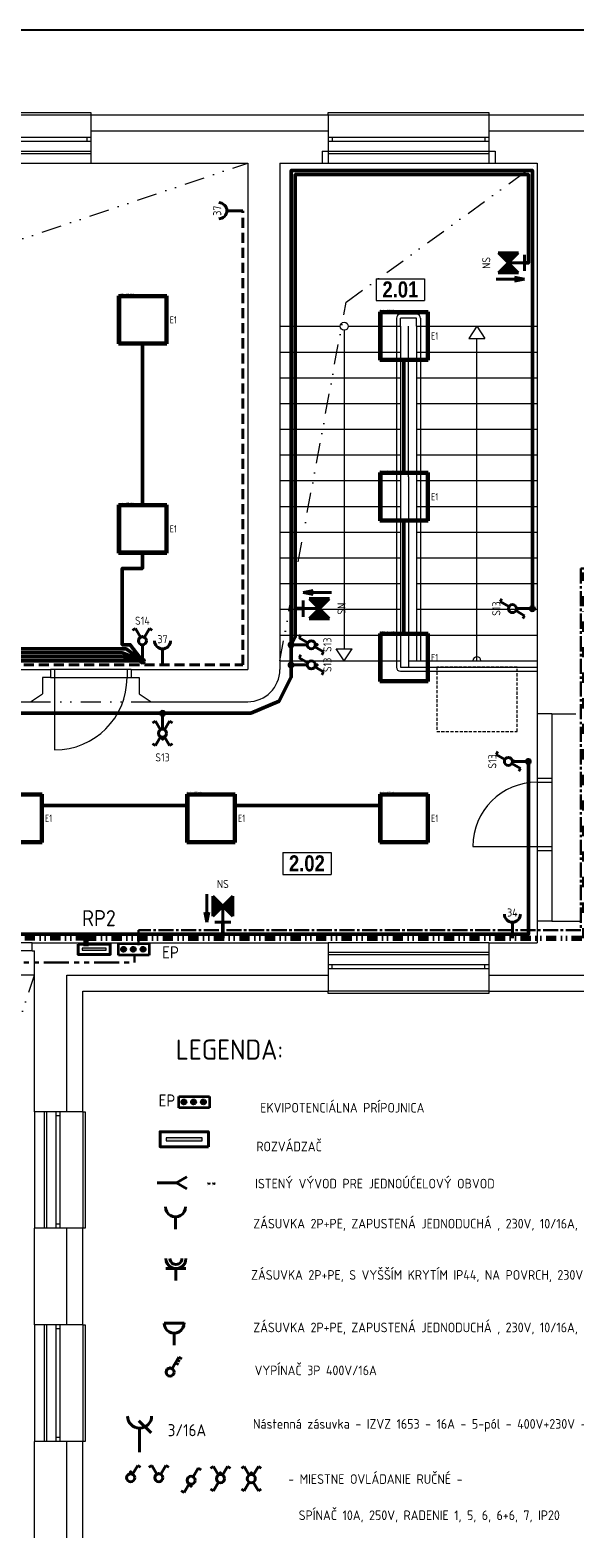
# Model space of a CAD drawing. Header units: millimetres. Extents: x 15895 to 58613, y -11754 to 79916.
# Tile 5 of 21: x 28755 to 35526, y -808 to 17946. Entities that reach past the tile are written whole.
import ezdxf
from ezdxf.enums import TextEntityAlignment as Align

# ---------------------------------------------------------------- set-up
doc = ezdxf.new("R2010")
doc.units = ezdxf.units.MM
for name, pattern in [('DASHED2', [0.375, 0.25, -0.125]), ('DGN STYLE 4', [1.514702, 0.756878, -0.378439, 0.000946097, -0.378439]), ('DIVIDE', [1.25, 0.5, -0.25, 0, -0.25, 0, -0.25]), ('DĚLICÍ2', [15.875, 6.35, -3.175, 0, -3.175, 0, -3.175]), ('SDRUŽENÁ2', [1.25, 0.625, -0.125, 0.125, -0.125, 0.125, -0.125]), ('STŘEDOVÁ2', [1.125, 0.75, -0.125, 0.125, -0.125]), ('ČÁRKOVANÁ', [19.05, 12.7, -6.35])]:
    doc.linetypes.add(name, pattern=pattern)
doc.layers.get('0').update_dxf_attribs({"linetype": 'CONTINUOUS'})
doc.layers.get('DEFPOINTS').update_dxf_attribs({"linetype": 'CONTINUOUS'})
for name, color, linetype, lineweight in [('1- UZEMNENIE', 3, 'CONTINUOUS', 35), ('1-ENN - SILN. ŽLABY', 165, 'CONTINUOUS', 70), ('1-ENN-SVETLÁ', 4, 'CONTINUOUS', 40), ('1-ENN-ZÁSUVKY', 1, 'CONTINUOUS', 40), ('1-ENNsvietidlá', 7, 'CONTINUOUS', 50), ('2DE_TXTMARK', 41, 'CONTINUOUS', 18), ('CP_DETAL', 33, 'CONTINUOUS', 18), ('EL.ŽLABY', 120, 'CONTINUOUS', 18), ('EL1', 7, 'CONTINUOUS', 30), ('EL2', 7, 'CONTINUOUS', 40), ('EL3', 4, 'CONTINUOUS', 40), ('EL_POPIS', 7, 'CONTINUOUS', 25), ('ELEKTRO NN', 1, 'CONTINUOUS', 40), ('HLAVNÉ POSPÁJANIE - TRASY', 30, 'DGN STYLE 4', 30), ('tenka', 7, 'CONTINUOUS', 0), ('TEXT', 7, 'CONTINUOUS', 9), ('ZÁSUVKY', 4, 'CONTINUOUS', 35)]:
    doc.layers.add(name, color=color, linetype=linetype, lineweight=lineweight)
doc.layers.add('2DE_TXTLUM', color=7, linetype='CONTINUOUS')
doc.styles.add('1-50_ce_2mm_100', font='GOTHIC.TTF', dxfattribs={"height": 100})
doc.styles.add('CP_ATTR', font='isocp.shx')
doc.styles.add('ISOCP', font='isocp.shx')
doc.styles.get("Standard").update_dxf_attribs({"font": 'isocp.shx'})

# ---------------------------------------------------------------- blocks, each defined once
blk = doc.blocks.new('*T386')
at = {"layer": 'DEFPOINTS', "color": 8, "lineweight": 0}
for p, q in [((0, 0), (600, 0)), ((0, 0), (0, -271)), ((600, 0), (600, -271)), ((0, -271), (600, -271))]:
    blk.add_line(p, q, dxfattribs=at)
at = {"layer": 'tenka', "color": 0, "insert": (300, -135), "char_height": 200, "width": 596, "attachment_point": 5, "style": '1-50_ce_2mm_100'}
blk.add_mtext('{\\fTechnicLite|b1|i0|c2|p2;\\C256;2.01}', dxfattribs=at)
blk = doc.blocks.new('*T387')
at = {"layer": 'DEFPOINTS', "color": 8, "lineweight": 0}
for p, q in [((0, 0), (600, 0)), ((0, 0), (0, -271)), ((600, 0), (600, -271)), ((0, -271), (600, -271))]:
    blk.add_line(p, q, dxfattribs=at)
at = {"layer": 'tenka', "color": 0, "insert": (300, -135), "char_height": 200, "width": 596, "attachment_point": 5, "style": '1-50_ce_2mm_100'}
blk.add_mtext('{\\fTechnicLite|b1|i0|c2|p2;\\C256;2.02}', dxfattribs=at)
blk = doc.blocks.new('LED panel 600x600')
for p, q in [((0, 600), (0, 0)), ((600, 600), (0, 600)), ((600, 0), (600, 600)), ((0, 0), (600, 0))]:
    blk.add_line(p, q)
at = {"layer": 'CP_DETAL'}
for p, q in [((25, 575), (0, 600)), ((25, 575), (25, 25)), ((575, 575), (25, 575)), ((575, 575), (600, 600)), ((575, 575), (575, 25)), ((25, 25), (0, 0)), ((25, 25), (575, 25)), ((575, 25), (600, 0))]:
    blk.add_line(p, q, dxfattribs=at)
at = {"linetype": 'ByBlock', "style": 'CP_ATTR', "flags": 9}
for tag in ['TEXT_10', 'TEXT_09', 'TEXT_08', 'TEXT_07', 'TEXT_06', 'TEXT_05', 'TEXT_04', 'TEXT_03', 'TEXT_02', 'TEXT_01', 'SHAPE', 'LAMPTYPE', 'COLOR_LIGHT', 'IP', 'COLOR_TEMP', 'LIGHT_EFFICACY', 'FLUX', 'OTHER', 'WEIGHT', 'VOLTAGE', 'POWER', 'CHARACTER', 'ORDER-NO', 'PRODUCT-TYPE', 'ARTICLE', 'PRODUCER', 'NRLAMPS', 'GROUP', 'NAME']:
    blk.add_attdef(tag, text='', height=0.000000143, dxfattribs=at).set_placement((300, 300), align=Align.MIDDLE_LEFT)
at = {"layer": '2DE_TXTLUM', "style": 'CP_ATTR', "width": 0.8, "flags": 8}
blk.add_attdef('NUMBER', text='', height=90, dxfattribs=at).set_placement((636, 300), align=Align.MIDDLE_LEFT)
at = {"layer": '2DE_TXTMARK', "linetype": 'ByBlock', "style": 'CP_ATTR', "width": 0.8, "flags": 8}
blk.add_attdef('MARK1', text='', height=20, dxfattribs=at).set_placement((0, 620), align=Align.MIDDLE_LEFT)
blk = doc.blocks.new('NS nastenné')
at = {"layer": 'EL2', "linetype": 'Continuous'}
for p, q in [((-4, 7), (-4, 0)), ((-4.5, 2.499999), (-4, 0)), ((-4, 0), (-3.499999, 2.5))]:
    blk.add_line(p, q, dxfattribs=at)
at = {"layer": 'EL3', "linetype": 'Continuous'}
for p, q in [((-2.5, 1.5), (-2.5, 6.5)), ((-2.474874, 1.525126), (2.474874, 6.474874)), ((-2.474874, 6.474874), (2.474874, 1.525126)), ((-2, 2), (-2, 6)), ((-1.5, 2.5), (-1.5, 5.5)), ((-1, 3), (-1, 5)), ((-0.5, 3.5), (-0.5, 4.5)), ((0, 0), (0, 4)), ((0.5, 3.5), (0.5, 4.5)), ((1, 3), (1, 5)), ((1.5, 2.5), (1.5, 5.5)), ((2, 2), (2, 6)), ((2.5, 1.5), (2.5, 6.5)), ((-2, 0), (2, 0))]:
    blk.add_line(p, q, dxfattribs=at)
at = {"layer": 'EL1', "flags": 8}
blk.add_attdef('POPIS', text='', height=2, dxfattribs=at).set_placement((0, 9.5), align=Align.MIDDLE)
at = {"layer": 'EL1', "linetype": 'Continuous', "flags": 1}
blk.add_attdef('SVITIDLO', (0, 4), '', height=2, dxfattribs=at)
blk = doc.blocks.new('cpel_2590b_fhmd44h')
blk.add_arc((0, -2.5), 2.5, 0, 180)
at = {"linetype": 'ByBlock', "style": 'CP_ATTR', "flags": 9}
for tag in ['NAME', 'GROUP', 'NUMBER', 'PRODUCER', 'ARTICLE', 'PRODUCT-TYPE', 'ORDER-NO', 'CHARACTER', 'POWER', 'VOLTAGE', 'WEIGHT', 'OTHER']:
    blk.add_attdef(tag, text='', height=0.000625, dxfattribs=at).set_placement((-2.5, -2.5), align=Align.MIDDLE_LEFT)
blk = doc.blocks.new('CPEL_socket_02x_fhmd44h')
blk.add_line((0, 0), (0, -0.4))
at = {"xscale": 0.08, "yscale": 0.08, "zscale": 0.08}
blk.add_blockref('cpel_2590b_fhmd44h', (0, -0.4), dxfattribs=at)
at = {"linetype": 'ByBlock', "style": 'CP_ATTR', "flags": 9}
for tag, p in [('ORDER-NO', (-0.176, -0.301)), ('CHARACTER', (-0.176, -0.3)), ('NAME', (-0.176, -0.3)), ('GROUP', (-0.175, -0.301)), ('NUMBER', (-0.176, -0.301)), ('PRODUCER', (-0.175, -0.3)), ('ARTICLE', (-0.175, -0.3)), ('PRODUCT-TYPE', (-0.176, -0.301)), ('POWER', (-0.175, -0.301)), ('VOLTAGE', (-0.175, -0.301)), ('WEIGHT', (-0.175, -0.3)), ('OTHER', (-0.175, -0.3)), ('FUNCTION', (-0.175, -0.301)), ('LINK', (-0.176, -0.301))]:
    blk.add_attdef(tag, text='', height=0.000625, dxfattribs=at).set_placement(p, align=Align.MIDDLE_LEFT)
at = {"style": 'CP_ATTR', "flags": 12}
for tag, p in [('m', (0.34, -0.3)), ('n', (0, -0.64))]:
    blk.add_attdef(tag, text='', height=0.2, dxfattribs=at).set_placement(p, align=Align.MIDDLE_CENTER)
blk = doc.blocks.new('ELJV8')
at = {"layer": 'EL2'}
for p, q in [((-1, 0), (1, 0)), ((-0.912758, 0.4085), (0.912758, 0.4085)), ((-0.588496, 0.8085), (0.588496, 0.8085)), ((-0.920178, -0.3915), (0.920178, -0.3915)), ((-0.613458, -0.7915), (0.611169, -0.7915))]:
    blk.add_line(p, q, dxfattribs=at)
at = {"layer": 'EL2', "linetype": 'Continuous'}
blk.add_circle((0, 0), 1, dxfattribs=at)
at = {"layer": 'EL1', "linetype": 'Continuous', "flags": 1}
blk.add_attdef('KRABICE', (-0.013458, 0.0085), '', height=2, dxfattribs=at)
at = {"layer": 'EL1', "flags": 8}
blk.add_attdef('DRUH', (1.686542, -0.7915), '', height=1.7, dxfattribs=at)
blk = doc.blocks.new('spínač 5')
at = {"linetype": 'Continuous'}
blk.add_point((0, 2), dxfattribs=at)
blk.add_point((0, 2), dxfattribs=at)
at = {"layer": 'EL2', "linetype": 'Continuous'}
for p, q in [((-1.75, 4.03), (-2.47, 3.61)), ((-0.5, 1.87), (-1.75, 4.03)), ((0.5, 1.87), (1.75, 4.03)), ((1.75, 4.03), (2.47, 3.61))]:
    blk.add_line(p, q, dxfattribs=at)
blk.add_circle((0, 1), 1, dxfattribs=at)
at = {"layer": 'EL1', "linetype": 'Continuous', "flags": 8}
blk.add_attdef('POPIS', text='', height=2, dxfattribs=at).set_placement((0, 7), align=Align.MIDDLE)
at = {"layer": 'EL1', "linetype": 'Continuous', "flags": 1}
blk.add_attdef('ZARIZENI', (0, 1.2), '', height=2, dxfattribs=at)
at = {"layer": 'EL1', "flags": 8}
blk.add_attdef('DRUH', (2, 0.5), '', height=1.7, dxfattribs=at)
blk = doc.blocks.new('rozvadzač')
at = {"linetype": 'Continuous', "lineweight": 5}
blk.add_hatch(color=256, dxfattribs=at).paths.add_polyline_path([(-150, -300), (-100, -300), (-100, 300), (-150, 300)])
at = {"linetype": 'Continuous'}
blk.add_lwpolyline([(-250, -400), (0, -400), (0, 400), (-250, 400)], close=True, dxfattribs=at)
at = {"linetype": 'Continuous', "lineweight": 5}
blk.add_lwpolyline([(-150, -300), (-100, -300), (-100, 300), (-150, 300)], close=True, dxfattribs=at)
blk = doc.blocks.new('spínač 7')
at = {"layer": 'EL2', "linetype": 'Continuous'}
for p, q in [((-1.75, 4.03), (-2.47, 3.61)), ((-0.5, 1.87), (-1.75, 4.03)), ((0.5, 1.87), (1.75, 4.03)), ((1.75, 4.03), (2.47, 3.61)), ((-0.5, 0.13), (-1.75, -2.03)), ((0.5, 0.13), (1.75, -2.03)), ((-1.75, -2.03), (-2.47, -1.61)), ((1.75, -2.03), (2.47, -1.61))]:
    blk.add_line(p, q, dxfattribs=at)
blk.add_circle((0, 1), 1, dxfattribs=at)
blk.add_point((0, 2.4), dxfattribs=at)
blk.add_point((0, 2.4), dxfattribs=at)
at = {"layer": 'EL1', "linetype": 'Continuous', "flags": 8}
blk.add_attdef('POPIS', text='', height=2, dxfattribs=at).set_placement((0, 7), align=Align.MIDDLE)
at = {"layer": 'EL1', "linetype": 'Continuous', "flags": 1}
blk.add_attdef('ZARIZENI', (0, 1.2), '', height=2, dxfattribs=at)
at = {"layer": 'EL1', "flags": 8}
blk.add_attdef('DRUH', (2, 0.5), '', height=1.7, dxfattribs=at)
blk = doc.blocks.new('spínač 6')
at = {"linetype": 'Continuous'}
blk.add_point((0, 2.4), dxfattribs=at)
blk.add_point((0, 2.4), dxfattribs=at)
blk.add_point((0, 2.4), dxfattribs=at)
at = {"layer": 'EL2', "linetype": 'Continuous'}
for p, q in [((0.5, 1.87), (1.75, 4.03)), ((1.75, 4.03), (2.47, 3.61)), ((-0.5, 0.13), (-1.75, -2.03)), ((-1.75, -2.03), (-2.47, -1.61))]:
    blk.add_line(p, q, dxfattribs=at)
blk.add_circle((0, 1), 1, dxfattribs=at)
at = {"layer": 'EL1', "linetype": 'Continuous', "flags": 8}
blk.add_attdef('POPIS', text='', height=2, dxfattribs=at).set_placement((0, 7), align=Align.MIDDLE)
at = {"layer": 'EL1', "linetype": 'Continuous', "flags": 1}
blk.add_attdef('ZARIZENI', (0, 1.2), '', height=2, dxfattribs=at)
at = {"layer": 'EL1', "flags": 8}
blk.add_attdef('DRUH', (2, 0.5), '', height=1.7, dxfattribs=at)
blk = doc.blocks.new('vyvod el')
at = {"layer": 'EL2', "linetype": 'Continuous'}
for p, q in [((0, 0), (4.800003, 0)), ((4.800003, 0), (7.398087, 1.5)), ((4.800003, 0), (7.398087, -1.5))]:
    blk.add_line(p, q, dxfattribs=at)
at = {"layer": 'EL1', "linetype": 'Continuous', "flags": 1}
blk.add_attdef('ZARIZENI', (0, 0), '', height=2, dxfattribs=at)
at = {"layer": 'EL1', "flags": 8}
blk.add_attdef('POPIS', text='', height=2, dxfattribs=at).set_placement((13.5, 0), align=Align.MIDDLE)
blk.add_attdef('DRUH', (2.5, -2.5), '', height=1.7, dxfattribs=at)
blk = doc.blocks.new('zasuvka dvojita zap')
at = {"layer": 'EL2'}
for p, q in [((-2.49, 3), (0.01, 3)), ((0, 3), (2.5, 3))]:
    blk.add_line(p, q, dxfattribs=at)
at = {"layer": 'EL2', "linetype": 'Continuous'}
blk.add_line((0, 0), (0, 3), dxfattribs=at)
for radius in [2.5, 1.5]:
    blk.add_arc((0, 5.5), radius, 180, 0.4405, dxfattribs=at)
at = {"layer": 'EL1', "linetype": 'Continuous', "flags": 8}
blk.add_attdef('POPIS', text='', height=2, dxfattribs=at).set_placement((0, 8), align=Align.MIDDLE)
at = {"layer": 'EL1', "linetype": 'Continuous', "flags": 1}
blk.add_attdef('ZARIZENI', (0, 2.4), '', height=2, dxfattribs=at)
at = {"layer": 'EL1', "flags": 8}
blk.add_attdef('DRUH', (3, 3.5), '', height=1.7, dxfattribs=at)
blk = doc.blocks.new('zasuvka IP44')
at = {"layer": 'EL2'}
blk.add_line((-2.5, 5.5), (2.5, 5.5), dxfattribs=at)
at = {"layer": 'EL2', "linetype": 'Continuous'}
blk.add_line((0, 0), (0, 3), dxfattribs=at)
blk.add_arc((0, 5.5), 2.5, 180, 0.4405, dxfattribs=at)
at = {"layer": 'EL1', "linetype": 'Continuous', "flags": 8}
blk.add_attdef('POPIS', text='', height=2, dxfattribs=at).set_placement((0, 8), align=Align.MIDDLE)
at = {"layer": 'EL1', "linetype": 'Continuous', "flags": 1}
blk.add_attdef('ZARIZENI', (0, 2.4), '', height=2, dxfattribs=at)
at = {"layer": 'EL1', "flags": 8}
blk.add_attdef('DRUH', (3, 3.5), '', height=1.7, dxfattribs=at)
blk = doc.blocks.new('vypinač 3faz')
at = {"layer": 'EL2', "linetype": 'Continuous'}
for p, q in [((1.33, 3.31), (2.17, 4.75)), ((1.75, 4.03), (2.47, 3.61)), ((2.17, 4.75), (2.89, 4.34)), ((0.5, 1.87), (1.33, 3.31)), ((1.33, 3.31), (2.06, 2.89))]:
    blk.add_line(p, q, dxfattribs=at)
blk.add_circle((0, 1), 1, dxfattribs=at)
blk.add_point((0, 2), dxfattribs=at)
at = {"layer": 'EL1', "linetype": 'Continuous', "flags": 8}
blk.add_attdef('POPIS', text='', height=2, dxfattribs=at).set_placement((0, 7.5), align=Align.MIDDLE)
at = {"layer": 'EL1', "linetype": 'Continuous', "flags": 1}
blk.add_attdef('ZARIZENI', (0, 1.2), '', height=2, dxfattribs=at)
at = {"layer": 'EL1', "flags": 8}
blk.add_attdef('DRUH', (2, 0.5), '', height=1.7, dxfattribs=at)
blk = doc.blocks.new('EP')
at = {"linetype": 'Continuous'}
for points in [[(-169, -128, -1), (-169, -57, -1)], [(-8, -128, -1), (-8, -57, -1)], [(154, -128, -1), (154, -57, -1)]]:
    blk.add_hatch(color=256, dxfattribs=at).paths.add_polyline_path(points)
for p, q in [((-255, 0), (255, 0)), ((-255, -192), (-255, 0)), ((255, 0), (255, -192)), ((255, -192), (-255, -192))]:
    blk.add_line(p, q, dxfattribs=at)
for centre in [(-169, -92), (-8, -92), (154, -92)]:
    blk.add_circle(centre, 35.6, dxfattribs=at)
at = {"layer": '1-ENN-ZÁSUVKY'}
blk.add_attdef('NAZOV', text='', height=150, dxfattribs=at).set_placement((0, -500), align=Align.CENTER)
blk = doc.blocks.new('zasuvka pod omietku')
at = {"layer": 'EL2', "linetype": 'Continuous'}
blk.add_line((0, 0), (0, 3), dxfattribs=at)
blk.add_arc((0, 5.5), 2.5, 180, 0.4405, dxfattribs=at)
at = {"layer": 'EL1', "linetype": 'Continuous', "flags": 8}
blk.add_attdef('POPIS', text='', height=2, dxfattribs=at).set_placement((0, 8), align=Align.MIDDLE)
at = {"layer": 'EL1', "linetype": 'Continuous', "flags": 1}
blk.add_attdef('ZARIZENI', (0, 2.4), '', height=2, dxfattribs=at)
at = {"layer": 'EL1', "flags": 8}
blk.add_attdef('DRUH', (3, 3.5), '', height=1.7, dxfattribs=at)
blk = doc.blocks.new('spínač 6+6')
at = {"linetype": 'Continuous'}
blk.add_point((0, 2.4), dxfattribs=at)
blk.add_point((0, 2.4), dxfattribs=at)
blk.add_point((0, 2.4), dxfattribs=at)
at = {"layer": 'EL2', "linetype": 'Continuous'}
for p, q in [((-1.75, 4.03), (-2.47, 3.61)), ((-0.5, 1.87), (-1.75, 4.03)), ((0.5, 1.87), (1.75, 4.03)), ((1.75, 4.03), (2.47, 3.61)), ((-0.5, 0.13), (-1.75, -2.03)), ((-1.75, -2.03), (-2.47, -1.61))]:
    blk.add_line(p, q, dxfattribs=at)
blk.add_circle((0, 1), 1, dxfattribs=at)
at = {"layer": 'EL1', "linetype": 'Continuous', "flags": 8}
blk.add_attdef('POPIS', text='', height=2, dxfattribs=at).set_placement((0, 7), align=Align.MIDDLE)
at = {"layer": 'EL1', "linetype": 'Continuous', "flags": 1}
blk.add_attdef('ZARIZENI', (0, 1.2), '', height=2, dxfattribs=at)
at = {"layer": 'EL1', "flags": 8}
blk.add_attdef('DRUH', (2, 0.5), '', height=1.7, dxfattribs=at)
blk = doc.blocks.new('spínač 1')
at = {"linetype": 'Continuous'}
blk.add_point((0, 2.4), dxfattribs=at)
at = {"layer": 'EL2', "linetype": 'Continuous'}
for p, q in [((0.5, 1.87), (1.75, 4.03)), ((1.75, 4.03), (2.47, 3.61))]:
    blk.add_line(p, q, dxfattribs=at)
blk.add_circle((0, 1), 1, dxfattribs=at)
at = {"layer": 'EL1', "linetype": 'Continuous', "flags": 8}
blk.add_attdef('POPIS', text='', height=2, dxfattribs=at).set_placement((0, 7), align=Align.MIDDLE)
at = {"layer": 'EL1', "linetype": 'Continuous', "flags": 1}
blk.add_attdef('ZARIZENI', (0, 1.2), '', height=2, dxfattribs=at)
at = {"layer": 'EL1', "flags": 8}
blk.add_attdef('DRUH', (2, 0.5), '', height=1.7, dxfattribs=at)
blk = doc.blocks.new('cpel_2590b_zncjpgd')
blk.add_arc((0, -2.5), 2.5, 0, 180)
at = {"linetype": 'ByBlock', "style": 'CP_ATTR', "flags": 9}
for tag in ['NAME', 'GROUP', 'NUMBER', 'PRODUCER', 'ARTICLE', 'PRODUCT-TYPE', 'ORDER-NO', 'CHARACTER', 'POWER', 'VOLTAGE', 'WEIGHT', 'OTHER']:
    blk.add_attdef(tag, text='', height=0.000625, dxfattribs=at).set_placement((-2.5, -2.5), align=Align.MIDDLE_LEFT)
blk = doc.blocks.new('cpel_2585c1_zncjpgd')
blk.add_line((-2.63, 0.99), (-0.13, 3.49))
at = {"linetype": 'ByBlock', "style": 'CP_ATTR', "flags": 9}
for tag, p in [('NAME', (-2.5, 1.25)), ('NUMBER', (-2.5, 1.25)), ('PRODUCER', (-2.5, 1.25)), ('ARTICLE', (-2.5, 1.25)), ('PRODUCT-TYPE', (-2.5, 1.25)), ('ORDER-NO', (-2.5, 1.25)), ('CHARACTER', (-2.5, 1.25)), ('VOLTAGE', (-2.5, 1.25)), ('OTHER', (-2.5, 1.25)), ('GROUP', (-2.49, 1.25)), ('POWER', (-2.49, 1.25)), ('WEIGHT', (-2.49, 1.25))]:
    blk.add_attdef(tag, text='', height=0.000625, dxfattribs=at).set_placement(p, align=Align.MIDDLE_LEFT)
blk = doc.blocks.new('CPEL_socket_02x_zncjpgd')
blk.add_line((0, 0), (0, -0.4))
at = {"xscale": 0.08, "yscale": 0.08, "zscale": 0.08}
for name, p in [('cpel_2590b_zncjpgd', (0, -0.4)), ('cpel_2585c1_zncjpgd', (0.2, -0.6))]:
    blk.add_blockref(name, p, dxfattribs=at)
at = {"style": 'CP_ATTR', "flags": 12}
for tag, p in [('m', (0.34, -0.3)), ('n', (0, -0.64))]:
    blk.add_attdef(tag, text='', height=0.2, dxfattribs=at).set_placement(p, align=Align.MIDDLE_CENTER)
at = {"linetype": 'ByBlock', "style": 'CP_ATTR', "flags": 9}
for tag, p in [('ORDER-NO', (-0.176, -0.301)), ('CHARACTER', (-0.176, -0.3)), ('NAME', (-0.176, -0.3)), ('GROUP', (-0.175, -0.301)), ('NUMBER', (-0.176, -0.301)), ('PRODUCER', (-0.175, -0.3)), ('ARTICLE', (-0.175, -0.3)), ('PRODUCT-TYPE', (-0.176, -0.301)), ('POWER', (-0.175, -0.301)), ('VOLTAGE', (-0.175, -0.301)), ('WEIGHT', (-0.175, -0.3)), ('OTHER', (-0.175, -0.3)), ('FUNCTION', (-0.175, -0.301)), ('LINK', (-0.176, -0.301))]:
    blk.add_attdef(tag, text='', height=0.000625, dxfattribs=at).set_placement(p, align=Align.MIDDLE_LEFT)

msp = doc.modelspace()

# ---------------------------------------------------------------- linework, layer by layer
msp.add_lwpolyline([(47395, 17946), (15895, 17946), (15895, -11754), (47395, -11754)], close=True)
at = {"layer": '1-ENN - SILN. ŽLABY', "linetype": 'DĚLICÍ2', "ltscale": 20}
for points in [[(29450, 6550), (29450, 6650), (35650, 6650), (35650, 11200), (41000, 11200)], [(29450, 6650), (23350, 6650), (23350, 6050)]]:
    msp.add_lwpolyline(points, dxfattribs=at)
at = {"layer": '1-ENN-SVETLÁ'}
for p, q in [((35000, 10750), (34800, 10750)), ((30150, 10100), (30150, 10300)), ((32000, 10300), (32200, 10300)), ((32000, 10050), (32200, 10050)), ((30400, 9450), (30400, 9250)), ((34950, 8850), (34750, 8850))]:
    msp.add_line(p, q, dxfattribs=at)
at = {"layer": '1-ENN-SVETLÁ', "linetype": 'Continuous', "lineweight": 50}
for points in [[(32000, 10300), (32000, 16200), (35000, 16200), (35000, 10750)], [(32050, 10750), (32050, 16150), (34950, 16150), (34950, 15050), (34900, 15050)], [(30150, 14050), (30150, 12050)], [(33400, 13850), (33400, 12450)], [(33400, 11850), (33400, 10450)], [(23000, 11450), (23000, 10150), (29900, 10150), (30150, 10100), (29900, 10200), (25400, 10200), (25400, 11450)], [(27750, 11450), (27750, 10250), (29950, 10250), (30150, 10100), (30000, 10300), (29900, 10300), (29900, 11250), (30150, 11250), (30150, 11450)], [(32000, 10300), (32050, 10400), (32050, 10750), (32150, 10750)], [(32000, 10300), (32000, 10050), (32000, 9900), (31850, 9600), (31500, 9450), (26750, 9450), (26750, 6850)], [(30150, 10100), (26700, 10100)], [(34950, 8850), (34950, 6700), (26750, 6700), (26750, 6850)], [(28900, 8300), (30700, 8300)], [(31300, 8300), (33100, 8300)], [(31150, 6850), (31150, 6750), (31150, 6650)]]:
    msp.add_lwpolyline(points, dxfattribs=at)
at = {"layer": '1-ENN-ZÁSUVKY', "linetype": 'DASHED2', "ltscale": 500}
msp.add_lwpolyline([(21550, 15400), (21550, 10050), (31400, 10050), (31400, 15700)], dxfattribs=at)
at = {"layer": 'HLAVNÉ POSPÁJANIE - TRASY', "linetype": 'STŘEDOVÁ2', "ltscale": 250}
msp.add_lwpolyline([(45600, 11650), (40800, 11650), (40800, 11150), (40750, 11250), (35600, 11250), (35600, 6750), (30100, 6750), (30100, 6550)], dxfattribs=at)
at = {"layer": 'HLAVNÉ POSPÁJANIE - TRASY', "linetype": 'SDRUŽENÁ2', "ltscale": 500}
msp.add_lwpolyline([(24600, 6500), (24550, 6350), (30050, 6350), (30050, 6450)], dxfattribs=at)
at = {"layer": 'tenka', "ltscale": 3}
for p, q in [((28059, 16892), (29509, 16892)), ((32459, 16892), (34459, 16892)), ((28059, 16442), (29509, 16442)), ((32384, 16442), (32384, 16292)), ((32384, 16442), (34534, 16442)), ((34534, 16442), (34534, 16292)), ((34459, 6442), (32459, 6442)), ((34459, 5992), (32459, 5992)), ((28959, 4492), (28959, 3042)), ((29409, 4492), (29409, 3042)), ((28959, 1842), (28959, 392)), ((29409, 1842), (29409, 392))]:
    msp.add_line(p, q, dxfattribs=at)
at = {"layer": 'tenka'}
for p, q in [((29509, 16892), (29509, 16292)), ((29509, 16892), (32459, 16892)), ((32459, 16892), (32459, 16292)), ((34459, 16892), (36839, 16892)), ((34459, 16892), (34459, 16292)), ((29509, 16612), (28059, 16612)), ((29509, 16562), (28059, 16562)), ((29459, 16612), (29459, 16562)), ((34459, 16612), (32459, 16612)), ((34459, 16562), (32459, 16562)), ((32509, 16612), (32509, 16562)), ((34409, 16612), (34409, 16562)), ((28059, 16412), (29509, 16412)), ((32459, 16412), (34459, 16412)), ((29509, 16292), (31459, 16292)), ((31459, 16292), (31459, 9992)), ((31859, 16292), (32459, 16292)), ((31859, 16292), (31859, 9992)), ((34459, 16292), (35059, 16292)), ((35059, 16292), (35059, 8642)), ((33309, 14362), (33309, 10022)), ((33559, 14412), (33359, 14412)), ((33559, 14362), (33359, 14362)), ((33359, 14262), (33359, 14362)), ((33359, 14262), (33359, 10022)), ((33459, 12390), (33459, 14262)), ((33559, 14262), (33559, 14362)), ((33559, 14262), (35059, 14262)), ((32659, 14212), (32659, 10252)), ((34209, 14112), (34409, 14112)), ((34309, 12577), (34309, 14112)), ((34309, 14112), (34309, 14112)), ((34309, 10102), (34309, 12577)), ((32559, 10252), (32759, 10252)), ((32659, 10252), (32659, 10252)), ((24909, 9992), (29009, 9992)), ((29009, 9992), (29009, 9892)), ((30009, 9992), (29009, 9992)), ((29059, 9992), (29059, 8992)), ((29959, 9992), (29959, 9892)), ((30009, 9992), (30009, 9892)), ((30009, 9992), (31459, 9992)), ((33459, 10102), (35059, 10102)), ((28909, 9892), (28909, 9692)), ((29009, 9892), (28909, 9892)), ((29009, 9892), (30009, 9892)), ((30009, 9892), (30109, 9892)), ((30109, 9892), (30109, 9692)), ((26629, 9592), (28759, 9592)), ((28759, 9592), (28909, 9692)), ((30109, 9692), (30259, 9592)), ((30259, 9592), (31459, 9592)), ((35239, 9442), (35059, 9442)), ((35239, 9442), (35539, 9442)), ((35239, 9442), (35239, 8642)), ((35059, 8642), (35239, 8642)), ((35059, 8642), (35059, 7742)), ((35239, 8642), (35239, 7742)), ((35059, 8592), (35239, 8592)), ((34259, 7792), (35239, 7792)), ((35059, 7742), (35239, 7742)), ((35059, 7742), (35059, 6592)), ((35239, 7742), (35239, 6862)), ((35239, 6862), (35059, 6862)), ((35239, 6862), (35589, 6862)), ((28779, 6592), (27879, 6592)), ((28779, 6592), (32459, 6592)), ((28779, 6492), (28779, 6592)), ((32459, 6592), (32459, 5992)), ((34459, 6592), (35059, 6592)), ((34459, 6592), (34459, 5992)), ((28779, 6492), (27879, 6492)), ((28779, 6492), (28809, 6492)), ((28809, 4492), (28809, 6492)), ((34459, 6472), (32459, 6472)), ((32459, 6322), (34459, 6322)), ((32459, 6272), (34459, 6272)), ((32509, 6272), (32509, 6322)), ((34409, 6272), (34409, 6322)), ((29409, 5992), (32459, 5992)), ((29409, 4492), (29409, 5992)), ((34459, 5992), (36889, 5992)), ((29409, 4492), (28809, 4492)), ((28929, 4492), (28929, 3042)), ((29079, 3042), (29079, 4492)), ((29129, 4442), (29079, 4442)), ((29129, 3042), (29129, 4492)), ((28809, 1842), (28809, 3042)), ((29409, 3042), (28809, 3042)), ((29129, 3092), (29079, 3092)), ((29409, 1842), (29409, 3042)), ((29409, 1842), (28809, 1842)), ((28929, 1842), (28929, 392)), ((29079, 392), (29079, 1842)), ((29129, 1792), (29079, 1792)), ((29129, 392), (29129, 1842)), ((28809, -808), (28809, 392)), ((29409, 392), (28809, 392)), ((29129, 442), (29079, 442)), ((29409, -808), (29409, 392))]:
    msp.add_line(p, q, dxfattribs=at)
at = {"layer": 'tenka', "linetype": 'Continuous'}
for p, q in [((29509, 16692), (32459, 16692)), ((34459, 16692), (36839, 16692)), ((31859, 14262), (32609, 14262)), ((32709, 14262), (33359, 14262)), ((33559, 14262), (33559, 10102)), ((33609, 14362), (33609, 10102)), ((34309, 14262), (34209, 14112)), ((34309, 14262), (34409, 14112)), ((31859, 13942), (33359, 13942)), ((33559, 13942), (35059, 13942)), ((31859, 13622), (33359, 13622)), ((33559, 13622), (35059, 13622)), ((31859, 13302), (33359, 13302)), ((33559, 13302), (35059, 13302)), ((31859, 12982), (33359, 12982)), ((33559, 12982), (35059, 12982)), ((31859, 12662), (33359, 12662)), ((33559, 12662), (35059, 12662)), ((33459, 12390), (33459, 10022)), ((31859, 12342), (33359, 12342)), ((33559, 12342), (35059, 12342)), ((31859, 12022), (33359, 12022)), ((33559, 12022), (35059, 12022)), ((31859, 11702), (33359, 11702)), ((33559, 11702), (35059, 11702)), ((31859, 11382), (33359, 11382)), ((33559, 11382), (35059, 11382)), ((31859, 11062), (33359, 11062)), ((33559, 11062), (35059, 11062)), ((31859, 10742), (33359, 10742)), ((33559, 10742), (35059, 10742)), ((31859, 10422), (33359, 10422)), ((33559, 10422), (35059, 10422)), ((32659, 10102), (32559, 10252)), ((32659, 10102), (32759, 10252)), ((31859, 10102), (33359, 10102)), ((33359, 10022), (35059, 10022)), ((33359, 9972), (35059, 9972)), ((34459, 6592), (32459, 6592)), ((29209, 6192), (32459, 6192)), ((29209, 4492), (29209, 6192)), ((34459, 6192), (36889, 6192)), ((29209, 1842), (29209, 3042)), ((29209, -808), (29209, 392))]:
    msp.add_line(p, q, dxfattribs=at)
at = {"layer": 'tenka', "linetype": 'DIVIDE', "ltscale": 500}
for p, q in [((24162, 13838), (31459, 16292)), ((32683, 14563), (35059, 16292)), ((31859, 10102), (32683, 14563)), ((28759, 9592), (30259, 9592)), ((26148, -1725), (28809, 6192))]:
    msp.add_line(p, q, dxfattribs=at)
at = {"layer": 'tenka', "ltscale": 300}
for p, q in [((28059, 16292), (29509, 16292)), ((32459, 16292), (34459, 16292)), ((28809, 6192), (27809, 6192)), ((28809, 4492), (28809, 3042)), ((28809, 1842), (28809, 392))]:
    msp.add_line(p, q, dxfattribs=at)
at = {"layer": 'tenka'}
for points in [[(28059, 16892), (28059, 16922), (29509, 16922), (29509, 16892)], [(32459, 16892), (32459, 16922), (34459, 16922), (34459, 16892)], [(34459, 5992), (34459, 5962), (32459, 5962), (32459, 5992)], [(29409, 4492), (29439, 4492), (29439, 3042), (29409, 3042)], [(29409, 1842), (29439, 1842), (29439, 392), (29409, 392)]]:
    msp.add_lwpolyline(points, dxfattribs=at)
at = {"layer": 'tenka', "linetype": 'ČÁRKOVANÁ', "ltscale": 3}
msp.add_lwpolyline([(33809, 9222), (34809, 9222), (34809, 10022), (33809, 10022)], close=True, dxfattribs=at)
at = {"layer": 'tenka'}
msp.add_circle((32659, 14262), 50, dxfattribs=at)
for centre, radius, start, end in [((33359, 14362), 50, 90, 180), ((33559, 14362), 50, 0, 90), ((34309, 10102), 50, 0, 180), ((31459, 9992), 400, 270, 0), ((33359, 10022), 50, 180, 270), ((29059, 9892), 900, 270, 0), ((35059, 7792), 800, 90, 180)]:
    msp.add_arc(centre, radius, start, end, dxfattribs=at)

# ---------------------------------------------------------------- block references
for name, p in [('*T386', (33057, 14854)), ('*T387', (31895, 7715))]:
    msp.add_blockref(name, p)
at = {"layer": '1- UZEMNENIE'}
ref = msp.add_blockref('EP', (30043, 6583, -4185), dxfattribs=dict(at, xscale=0.75, yscale=0.75, zscale=0.75))
ref.add_attrib('NAZOV', 'EP', dxfattribs={"layer": '1-ENN-ZÁSUVKY', "height": 150}).set_placement((30500, 6400, -4185), align=Align.CENTER)
ref = msp.add_blockref('EP', (30793, 4683, -4185), dxfattribs=dict(at, xscale=0.75, yscale=0.75, zscale=0.75))
ref.add_attrib('NAZOV', 'EP', dxfattribs={"layer": '1-ENN-ZÁSUVKY', "height": 150}).set_placement((30455, 4557, -4185), align=Align.CENTER)
at = {"layer": '1-ENN-SVETLÁ', "xscale": 50, "yscale": 50, "zscale": 50}
for p, rotation in [((34900, 15050), 89.99999999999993), ((32150, 10750), 269.9999999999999), ((31150, 6850), 359.9999999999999)]:
    msp.add_blockref('NS nastenné', p, dxfattribs=dict(at, rotation=rotation)).add_auto_attribs({'POPIS': 'NS'})
at = {"layer": '1-ENN-SVETLÁ'}
ref = msp.add_blockref('spínač 6', (34700, 10750), dxfattribs=dict(at, xscale=50, yscale=50, zscale=50, rotation=270))
ref.add_attrib('POPIS', 'S13', dxfattribs={"layer": 'EL1', "linetype": 'Continuous', "height": 100, "rotation": 90, "flags": 8}).set_placement((34550, 10750), align=Align.MIDDLE)
ref = msp.add_blockref('spínač 6', (32200, 10300), dxfattribs=dict(at, xscale=50, yscale=50, zscale=50, rotation=270))
ref.add_attrib('POPIS', 'S13', dxfattribs={"layer": 'EL1', "linetype": 'Continuous', "height": 100, "rotation": 90, "flags": 8}).set_placement((32450, 10300), align=Align.MIDDLE)
ref = msp.add_blockref('spínač 6', (32200, 10050), dxfattribs=dict(at, xscale=50, yscale=50, zscale=50, rotation=270))
ref.add_attrib('POPIS', 'S13', dxfattribs={"layer": 'EL1', "linetype": 'Continuous', "height": 100, "rotation": 90, "flags": 8}).set_placement((32450, 10050), align=Align.MIDDLE)
ref = msp.add_blockref('spínač 7', (30400, 9250), dxfattribs=dict(at, xscale=50, yscale=50, zscale=50, rotation=180))
ref.add_attrib('POPIS', 'S13', dxfattribs={"layer": 'EL1', "linetype": 'Continuous', "height": 100, "flags": 8}).set_placement((30400, 8900), align=Align.MIDDLE)
ref = msp.add_blockref('spínač 6', (34650, 8850), dxfattribs=dict(at, xscale=50, yscale=50, zscale=50, rotation=270))
ref.add_attrib('POPIS', 'S13', dxfattribs={"layer": 'EL1', "linetype": 'Continuous', "height": 100, "rotation": 90, "flags": 8}).set_placement((34500, 8850), align=Align.MIDDLE)
at = {"layer": '1-ENN-SVETLÁ', "xscale": 50, "yscale": 50, "zscale": 50}
msp.add_blockref('vyvod el', (30333, 3608), dxfattribs=at).add_auto_attribs({'POPIS': '**'})
for name, p in [('spínač 5', (30354, -110)), ('spínač 6+6', (31121, -122)), ('spínač 7', (31504, -122))]:
    msp.add_blockref(name, p, dxfattribs=at)
at = {"layer": '1-ENN-SVETLÁ', "xscale": 50, "yscale": 50, "zscale": 50, "rotation": 180}
msp.add_blockref('spínač 6', (30756, -42), dxfattribs=at)
at = {"layer": '1-ENN-ZÁSUVKY'}
ref = msp.add_blockref('CPEL_socket_02x_fhmd44h', (31400, 15700), dxfattribs=dict(at, xscale=-499.9999999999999, yscale=499.9999999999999, zscale=500, rotation=269.9999999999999))
ref.add_attrib('n', '37', dxfattribs={"layer": '0', "height": 100, "rotation": 90, "style": 'CP_ATTR', "flags": 12}).set_placement((31080, 15700), align=Align.MIDDLE_CENTER)
ref = msp.add_blockref('CPEL_socket_02x_fhmd44h', (30400, 10050), dxfattribs=dict(at, xscale=-499.9999999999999, yscale=499.9999999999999, zscale=500, rotation=180))
ref.add_attrib('n', '37', dxfattribs={"layer": '0', "height": 100, "style": 'CP_ATTR', "flags": 12}).set_placement((30400, 10370), align=Align.MIDDLE_CENTER)
ref = msp.add_blockref('CPEL_socket_02x_fhmd44h', (34750, 6650), dxfattribs=dict(at, xscale=-499.9999999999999, yscale=499.9999999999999, zscale=500, rotation=180))
ref.add_attrib('n', '34', dxfattribs={"layer": '0', "height": 100, "style": 'CP_ATTR', "flags": 12}).set_placement((34750, 6970), align=Align.MIDDLE_CENTER)
at = {"layer": '1-ENN-ZÁSUVKY', "xscale": 50, "yscale": 50, "zscale": 50}
for name, p in [('zasuvka dvojita zap', (30567, 2392)), ('zasuvka IP44', (30544, 1589)), ('vypinač 3faz', (30494, 1203))]:
    msp.add_blockref(name, p, dxfattribs=at)
at = {"layer": '1-ENN-ZÁSUVKY'}
ref = msp.add_blockref('CPEL_socket_02x_zncjpgd', (30115, 256), dxfattribs=dict(at, xscale=-750, yscale=750, zscale=750, rotation=180))
ref.add_attrib('m', '3/16A', dxfattribs={"layer": '0', "height": 150, "style": 'CP_ATTR', "flags": 12}).set_placement((30704, 531), align=Align.MIDDLE_CENTER)
at = {"layer": '1-ENNsvietidlá', "linetype": 'Continuous'}
for p in [(29853, 14042), (33103, 13842), (33103, 11842), (29853, 11442), (33103, 9842), (28303, 7842), (30703, 7842), (33103, 7842)]:
    msp.add_blockref('LED panel 600x600', p, dxfattribs=at).add_auto_attribs({'MARK1': 'Luminel LED 40W', 'NUMBER': 'E1'})
at = {"layer": 'EL.ŽLABY', "ltscale": 20, "xscale": 50, "yscale": 50, "zscale": 50}
msp.add_blockref('zasuvka pod omietku', (30562, 3033), dxfattribs=at)
at = {"layer": 'ELEKTRO NN'}
ref = msp.add_blockref('spínač 5', (30150, 10300), dxfattribs=dict(at, xscale=50, yscale=50, zscale=50, rotation=359.9999999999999))
ref.add_attrib('POPIS', 'S14', dxfattribs={"layer": 'EL1', "linetype": 'Continuous', "height": 100, "flags": 8}).set_placement((30150, 10600), align=Align.MIDDLE)
at = {"layer": 'ELEKTRO NN', "linetype": 'Continuous', "xscale": 0.5, "yscale": 0.5, "rotation": 270}
msp.add_blockref('rozvadzač', (29550, 6450), dxfattribs=at)
at = {"layer": 'ELEKTRO NN', "linetype": 'Continuous', "xscale": 0.75, "yscale": 0.75, "zscale": 0.75, "rotation": 90}
msp.add_blockref('rozvadzač', (30670, 4244), dxfattribs=at)
at = {"layer": 'ELEKTRO NN', "xscale": 50, "yscale": 50, "zscale": 50}
msp.add_blockref('spínač 1', (30004, -110), dxfattribs=at)
at = {"layer": 'ZÁSUVKY', "ltscale": 2, "xscale": 25, "yscale": 25, "zscale": 25}
for p, rotation in [((34998, 10749), 269.9999999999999), ((31998, 10299), 269.9999999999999), ((31998, 10049), 269.9999999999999), ((30401, 9448), 359.9999999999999), ((34948, 8849), 269.9999999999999)]:
    msp.add_blockref('ELJV8', p, dxfattribs=dict(at, rotation=rotation))
msp.add_blockref('ELJV8', (30151, 10098), dxfattribs=at)

# ---------------------------------------------------------------- texts
at = {"layer": 'EL_POPIS', "linetype": 'Continuous', "lineweight": 35, "style": 'ISOCP'}
msp.add_text('RP2', height=200, dxfattribs=at).set_placement((29400, 6800))
at = {"layer": 'EL_POPIS', "linetype": 'Continuous', "style": 'ISOCP'}
for s, p in [(' EKVIPOTENCIÁLNA PRÍPOJNICA', (31547, 4482, -4185)), ('ROZVÁDZAČ ', (31567, 4000)), ('ISTENÝ VÝVOD PRE JEDNOÚĆELOVÝ OBVOD', (31552, 3538)), ('ZÁSUVKA 2P+PE, ZAPUSTENÁ JEDNODUCHÁ , 230V, 10/16A,', (31529, 3040)), ('ZÁSUVKA 2P+PE, S VYŠŠÍM KRYTÍM IP44, NA POVRCH, 230V, 10/16A,', (31502, 2402)), ('ZÁSUVKA 2P+PE, ZAPUSTENÁ JEDNODUCHÁ , 230V, 10/16A, IP44', (31529, 1749)), (' VYPÍNAČ 3P 400V/16A', (31477, 1215)), ('Nástenná zásuvka - IZVZ 1653 - 16A - 5-pól - 400V+230V - IP44', (31525, 549))]:
    msp.add_text(s, height=120, dxfattribs=at).set_placement(p)
for s, p in [('- MIESTNE OVLÁDANIE RUČNÉ -', (31963, -17)), ('   SPÍNAČ 10A, 250V, RADENIE 1, 5, 6, 6+6, 7, IP20', (31888, -467))]:
    msp.add_text(s, height=120, dxfattribs=at).set_placement(p, align=Align.TOP_LEFT)
at = {"layer": 'TEXT', "style": 'ISOCP'}
msp.add_text('LEGENDA:', height=250, dxfattribs=at).set_placement((30565, 5140))

doc.saveas('drawing.dxf')
